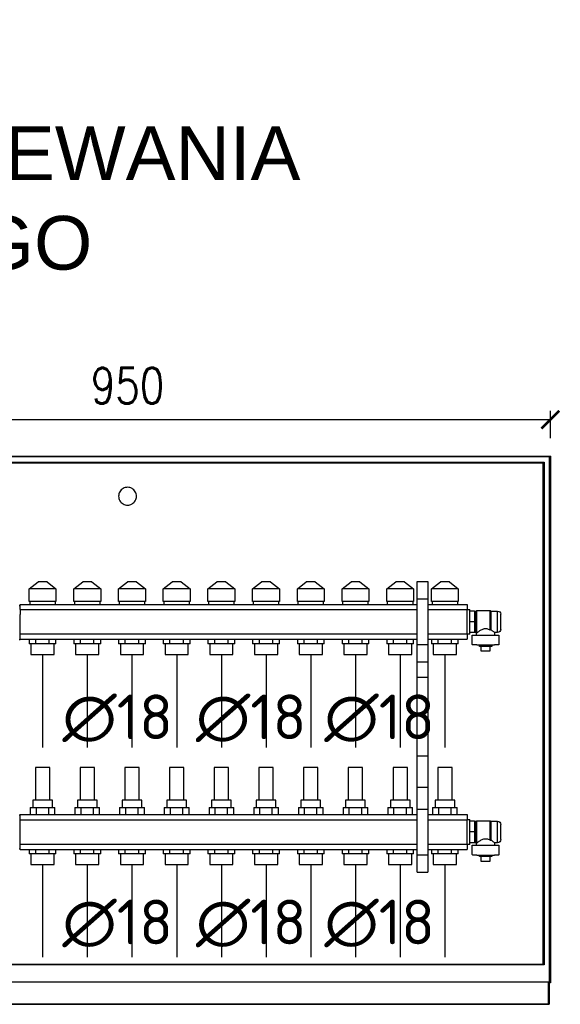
# Model space of a CAD drawing. Header units: millimetres. Extents: x -6697 to 21546, y -3389 to 18959.
# Tile 144 of 153: x 6887 to 7189, y 17878 to 18428. Entities that reach past the tile are written whole.
import ezdxf

# ---------------------------------------------------------------- set-up
doc = ezdxf.new("R2010")
doc.units = ezdxf.units.MM
doc.layers.add('2DH_PLS_P', color=5, linetype='Continuous', lineweight=25, true_color=0x0000ff)
doc.layers.add('2DH_PLS_Z', color=240, linetype='Continuous', lineweight=25, true_color=0xff003f)
doc.layers.add('JK-linie pomocnicze', color=40, linetype='Continuous', true_color=0xffbf00)
for name, color, linetype in [('JK-opis', 131, 'Continuous'), ('JK-ramka i tabelka', 1, 'Continuous'), ('opisy', 7, 'Continuous')]:
    doc.layers.add(name, color=color, linetype=linetype)
doc.styles.get("Standard").update_dxf_attribs({"font": 'arial.ttf'})
doc.styles.add('WYM--ROMANSSHX-08', font='ROMANS.SHX', dxfattribs={"width": 0.8})
doc.dimstyles.new('ROMANSSHX-K1000250811010', dxfattribs={"dimscale": 100, "dimtxt": 0.2, "dimasz": 0.1, "dimexe": 0.05, "dimexo": 0.1, "dimgap": 0.09, "dimtad": 1, "dimdec": 1, "dimrnd": 0.5, "dimdsep": 46, "dimtxsty": 'WYM--ROMANSSHX-08', "dimblk1": 'ARCHTICK', "dimblk2": 'ARCHTICK', "dimsah": 1, "dimcen": 0.1, "dimclrd": 1, "dimclre": 1, "dimclrt": 2, "dimazin": 0, "dimtfac": 1, "dimtdec": 1, "dimtix": 1, "dimtmove": 2, "dimatfit": 3, "dimfxl": 1, "dimtolj": 1, "dimarcsym": 0})

# ---------------------------------------------------------------- blocks, each defined once
blk = doc.blocks.new('_ArchTick')
at = {"color": 0, "linetype": 'ByBlock', "const_width": 0.15}
blk.add_lwpolyline([(-0.5, -0.5), (0.5, 0.5)], dxfattribs=at)
blk = doc.blocks.new('*D208')
at = {"layer": 'Defpoints', "color": 0, "transparency": 16777216}
for p in [(7183.54, 18204.39), (6710.54, 18184.04), (7183.54, 18184.04)]:
    blk.add_point(p, dxfattribs=at)
at = {"layer": 'JK-ramka i tabelka', "color": 1, "lineweight": -2, "transparency": 16777216}
for p, q in [((6710.54, 18194.04), (6710.54, 18209.39)), ((7183.54, 18194.04), (7183.54, 18209.39)), ((6710.54, 18204.39), (7183.54, 18204.39))]:
    blk.add_line(p, q, dxfattribs=at)
at = {"layer": 'JK-ramka i tabelka', "color": 1, "lineweight": -2, "transparency": 16777216, "xscale": 10, "yscale": 10, "zscale": 10, "rotation": 180}
blk.add_blockref('_ArchTick', (6710.54, 18204.39), dxfattribs=at)
at = {"layer": 'JK-ramka i tabelka', "color": 1, "lineweight": -2, "transparency": 16777216, "xscale": 10, "yscale": 10, "zscale": 10}
blk.add_blockref('_ArchTick', (7183.54, 18204.39), dxfattribs=at)
at = {"layer": 'JK-ramka i tabelka', "color": 2, "transparency": 16777216, "insert": (6947.04, 18223.39), "char_height": 20, "attachment_point": 5, "style": 'WYM--ROMANSSHX-08'}
blk.add_mtext('\\A1;950', dxfattribs=at)

msp = doc.modelspace()

# ---------------------------------------------------------------- linework, layer by layer
at = {"layer": '2DH_PLS_P'}
for p, q in [((6899.51, 17955.64), (6899.51, 17903.91)), ((6924.51, 17955.64), (6924.51, 17903.91)), ((6949.51, 17955.64), (6949.51, 17903.91)), ((6974.51, 17955.64), (6974.51, 17903.91)), ((6999.51, 17955.64), (6999.51, 17903.91)), ((7024.51, 17955.64), (7024.51, 17903.91)), ((7049.51, 17955.64), (7049.51, 17903.91)), ((7074.51, 17955.64), (7074.51, 17903.91)), ((7099.51, 17955.64), (7099.51, 17903.91)), ((7124.51, 17955.64), (7124.51, 17903.91))]:
    msp.add_line(p, q, dxfattribs=at)
at = {"layer": '2DH_PLS_Z'}
for p, q in [((6899.51, 18073.14), (6899.51, 18021.19)), ((6924.51, 18073.14), (6924.51, 18021.19)), ((6949.51, 18073.14), (6949.51, 18021.19)), ((6974.51, 18073.14), (6974.51, 18021.19)), ((6999.51, 18073.14), (6999.51, 18021.19)), ((7024.51, 18073.14), (7024.51, 18021.19)), ((7049.51, 18073.14), (7049.51, 18021.19)), ((7074.51, 18073.14), (7074.51, 18021.19)), ((7099.51, 18073.14), (7099.51, 18021.19)), ((7124.51, 18073.14), (7124.51, 18021.19))]:
    msp.add_line(p, q, dxfattribs=at)
at = {"layer": 'JK-linie pomocnicze', "extrusion": (0, 1, 2.22045e-16)}
for p, q in [((6710.54, 18184.04), (7183.54, 18184.04)), ((7183.04, 18183.54), (6711.04, 18183.54)), ((7183.54, 18184.04), (7183.04, 18183.54)), ((7183.04, 17890.04), (7183.04, 18183.54)), ((7183.54, 18184.04), (7183.54, 17889.54)), ((6714.04, 18180.54), (7180.04, 18180.54)), ((7179.54, 18180.04), (6714.54, 18180.04)), ((7179.54, 18180.04), (6714.54, 18180.04)), ((7179.54, 18180.04), (6714.54, 18180.04)), ((7180.04, 18180.54), (7179.54, 18180.04)), ((7179.54, 17900.04), (7179.54, 18180.04)), ((7179.54, 17900.04), (7179.54, 18180.04)), ((7179.54, 17900.04), (7179.54, 18180.04)), ((7180.04, 18180.54), (7180.04, 17899.54)), ((7180.04, 17899.54), (6714.04, 17899.54)), ((6714.54, 17900.04), (7179.54, 17900.04)), ((6714.54, 17900.04), (7179.54, 17900.04)), ((6714.54, 17900.04), (7179.54, 17900.04)), ((7180.04, 17899.54), (7179.54, 17900.04)), ((6711.04, 17890.04), (7183.04, 17890.04)), ((7182.54, 17889.89), (6711.54, 17889.89)), ((7182.54, 17889.89), (7182.89, 17889.54)), ((7182.54, 17877.89), (7182.54, 17889.89)), ((7183.54, 17889.54), (7183.04, 17890.04)), ((7182.89, 17889.54), (7182.89, 17877.54)), ((7183.54, 17889.54), (7182.89, 17889.54)), ((6711.18, 17877.54), (7182.89, 17877.54)), ((6711.54, 17877.89), (7182.54, 17877.89)), ((7182.89, 17877.54), (7182.54, 17877.89))]:
    msp.add_line(p, q, dxfattribs=at)
at = {"layer": 'JK-linie pomocnicze', "extrusion": (0, 1, 0)}
for p, q in [((6892.01, 18109.79), (6897.01, 18113.64)), ((6902.01, 18113.64), (6897.01, 18113.64)), ((6902.01, 18113.64), (6907.01, 18109.79)), ((6917.01, 18109.79), (6922.01, 18113.64)), ((6927.01, 18113.64), (6922.01, 18113.64)), ((6927.01, 18113.64), (6932.01, 18109.79)), ((6942.01, 18109.79), (6947.01, 18113.64)), ((6952.01, 18113.64), (6947.01, 18113.64)), ((6952.01, 18113.64), (6957.01, 18109.79)), ((6967.01, 18109.79), (6972.01, 18113.64)), ((6977.01, 18113.64), (6972.01, 18113.64)), ((6977.01, 18113.64), (6982.01, 18109.79)), ((6992.01, 18109.79), (6997.01, 18113.64)), ((7002.01, 18113.64), (6997.01, 18113.64)), ((7002.01, 18113.64), (7007.01, 18109.79)), ((7017.01, 18109.79), (7022.01, 18113.64)), ((7027.01, 18113.64), (7022.01, 18113.64)), ((7027.01, 18113.64), (7032.01, 18109.79)), ((7042.01, 18109.79), (7047.01, 18113.64)), ((7052.01, 18113.64), (7047.01, 18113.64)), ((7052.01, 18113.64), (7057.01, 18109.79)), ((7067.01, 18109.79), (7072.01, 18113.64)), ((7077.01, 18113.64), (7072.01, 18113.64)), ((7077.01, 18113.64), (7082.01, 18109.79)), ((7092.01, 18109.79), (7097.01, 18113.64)), ((7102.01, 18113.64), (7097.01, 18113.64)), ((7102.01, 18113.64), (7107.01, 18109.79)), ((7109.01, 18104.14), (7109.01, 18113.89)), ((7109.01, 18113.89), (7115.01, 18113.89)), ((7115.01, 18113.89), (7115.01, 18104.14)), ((7117.01, 18109.79), (7122.01, 18113.64)), ((7127.01, 18113.64), (7122.01, 18113.64)), ((7127.01, 18113.64), (7132.01, 18109.79)), ((6907.01, 18109.79), (6892.01, 18109.79)), ((6892.01, 18102.79), (6892.01, 18109.79)), ((6907.01, 18109.79), (6907.01, 18102.79)), ((6932.01, 18109.79), (6917.01, 18109.79)), ((6917.01, 18102.79), (6917.01, 18109.79)), ((6932.01, 18109.79), (6932.01, 18102.79)), ((6957.01, 18109.79), (6942.01, 18109.79)), ((6942.01, 18102.79), (6942.01, 18109.79)), ((6957.01, 18109.79), (6957.01, 18102.79)), ((6982.01, 18109.79), (6967.01, 18109.79)), ((6967.01, 18102.79), (6967.01, 18109.79)), ((6982.01, 18109.79), (6982.01, 18102.79)), ((7007.01, 18109.79), (6992.01, 18109.79)), ((6992.01, 18102.79), (6992.01, 18109.79)), ((7007.01, 18109.79), (7007.01, 18102.79)), ((7032.01, 18109.79), (7017.01, 18109.79)), ((7017.01, 18102.79), (7017.01, 18109.79)), ((7032.01, 18109.79), (7032.01, 18102.79)), ((7057.01, 18109.79), (7042.01, 18109.79)), ((7042.01, 18102.79), (7042.01, 18109.79)), ((7057.01, 18109.79), (7057.01, 18102.79)), ((7082.01, 18109.79), (7067.01, 18109.79)), ((7067.01, 18102.79), (7067.01, 18109.79)), ((7082.01, 18109.79), (7082.01, 18102.79)), ((7107.01, 18109.79), (7092.01, 18109.79)), ((7092.01, 18102.79), (7092.01, 18109.79)), ((7107.01, 18109.79), (7107.01, 18102.79)), ((7132.01, 18109.79), (7117.01, 18109.79)), ((7117.01, 18102.79), (7117.01, 18109.79)), ((7132.01, 18109.79), (7132.01, 18102.79)), ((6887.01, 18100.23), (6886.41, 18100.23)), ((6887.01, 18101.14), (6896.36, 18101.14)), ((6887.01, 18098.2), (6887.01, 18101.14)), ((6907.01, 18102.79), (6892.01, 18102.79)), ((6892.51, 18101.14), (6892.51, 18102.79)), ((6896.36, 18101.14), (6902.67, 18101.14)), ((6902.67, 18101.14), (6921.36, 18101.14)), ((6906.51, 18102.79), (6906.51, 18101.14)), ((6932.01, 18102.79), (6917.01, 18102.79)), ((6917.51, 18101.14), (6917.51, 18102.79)), ((6921.36, 18101.14), (6927.67, 18101.14)), ((6927.67, 18101.14), (6946.36, 18101.14)), ((6931.51, 18102.79), (6931.51, 18101.14)), ((6957.01, 18102.79), (6942.01, 18102.79)), ((6942.51, 18101.14), (6942.51, 18102.79)), ((6946.36, 18101.14), (6952.67, 18101.14)), ((6952.67, 18101.14), (6971.36, 18101.14)), ((6956.51, 18102.79), (6956.51, 18101.14)), ((6982.01, 18102.79), (6967.01, 18102.79)), ((6967.51, 18101.14), (6967.51, 18102.79)), ((6971.36, 18101.14), (6977.67, 18101.14)), ((6977.67, 18101.14), (6996.36, 18101.14)), ((6981.51, 18102.79), (6981.51, 18101.14)), ((7007.01, 18102.79), (6992.01, 18102.79)), ((6992.51, 18101.14), (6992.51, 18102.79)), ((6996.36, 18101.14), (7002.67, 18101.14)), ((7002.67, 18101.14), (7021.36, 18101.14)), ((7006.51, 18102.79), (7006.51, 18101.14)), ((7032.01, 18102.79), (7017.01, 18102.79)), ((7017.51, 18101.14), (7017.51, 18102.79)), ((7021.36, 18101.14), (7027.67, 18101.14)), ((7027.67, 18101.14), (7046.36, 18101.14)), ((7031.51, 18102.79), (7031.51, 18101.14)), ((7057.01, 18102.79), (7042.01, 18102.79)), ((7042.51, 18101.14), (7042.51, 18102.79)), ((7046.36, 18101.14), (7052.67, 18101.14)), ((7052.67, 18101.14), (7071.36, 18101.14)), ((7056.51, 18102.79), (7056.51, 18101.14)), ((7082.01, 18102.79), (7067.01, 18102.79)), ((7067.51, 18101.14), (7067.51, 18102.79)), ((7071.36, 18101.14), (7077.67, 18101.14)), ((7077.67, 18101.14), (7096.36, 18101.14)), ((7081.51, 18102.79), (7081.51, 18101.14)), ((7107.01, 18102.79), (7092.01, 18102.79)), ((7092.51, 18101.14), (7092.51, 18102.79)), ((7096.36, 18101.14), (7102.67, 18101.14)), ((7102.67, 18101.14), (7109.01, 18101.14)), ((7106.51, 18102.79), (7106.51, 18101.14)), ((7109.01, 18078.64), (7109.01, 18104.14)), ((7109.01, 18104.14), (7115.01, 18104.14)), ((7115.01, 18104.14), (7115.01, 18078.64)), ((7115.01, 18101.14), (7121.36, 18101.14)), ((7132.01, 18102.79), (7117.01, 18102.79)), ((7117.51, 18101.14), (7117.51, 18102.79)), ((7121.36, 18101.14), (7127.67, 18101.14)), ((7127.67, 18101.14), (7137.01, 18101.14)), ((7131.51, 18102.79), (7131.51, 18101.14)), ((7137.01, 18101.14), (7137.01, 18098.2)), ((6887.01, 18098.2), (7109.01, 18098.2)), ((6887.01, 18098.2), (6887.01, 18095.49)), ((6887.01, 18091.73), (6887.01, 18095.49)), ((7115.01, 18098.2), (7137.01, 18098.2)), ((7137.01, 18098.34), (7138.51, 18098.34)), ((7137.01, 18084.57), (7137.01, 18098.2)), ((7138.51, 18084.44), (7138.51, 18098.34)), ((7141.01, 18097.39), (7138.51, 18097.39)), ((7141.01, 18097.39), (7141.01, 18091.39)), ((7141.01, 18097.39), (7142.01, 18097.39)), ((7142.01, 18097.39), (7142.41, 18097.64)), ((7142.01, 18085.39), (7142.01, 18097.39)), ((7142.41, 18085.25), (7142.41, 18097.64)), ((7142.41, 18097.64), (7149.91, 18097.64)), ((7149.91, 18086.79), (7149.91, 18097.64)), ((7149.91, 18097.64), (7150.31, 18097.39)), ((7150.31, 18086.88), (7150.31, 18097.39)), ((7150.31, 18097.39), (7154.01, 18097.39)), ((7154.01, 18085.39), (7154.01, 18097.39)), ((7154.01, 18085.39), (7154.01, 18097.39)), ((7155.76, 18087.14), (7155.76, 18095.64)), ((6887.01, 18083.51), (6887.01, 18091.73)), ((7141.01, 18091.39), (7138.51, 18091.39)), ((7141.01, 18091.39), (7141.01, 18085.39)), ((6887.01, 18084.57), (7109.01, 18084.57)), ((6887.01, 18081.64), (6887.01, 18083.51)), ((7115.01, 18084.57), (7137.01, 18084.57)), ((7137.01, 18084.57), (7137.01, 18081.64)), ((7138.51, 18084.44), (7137.01, 18084.44)), ((7141.01, 18085.39), (7138.51, 18085.39)), ((7139.76, 18083.99), (7154.76, 18083.99)), ((7139.76, 18078.94), (7139.76, 18083.99)), ((7142.01, 18085.39), (7141.01, 18085.39)), ((7142.26, 18085.23), (7142.01, 18085.39)), ((7142.26, 18083.99), (7142.26, 18085.23)), ((7152.26, 18085.39), (7152.26, 18083.99)), ((7154.01, 18085.39), (7152.26, 18085.39)), ((7154.76, 18083.99), (7154.76, 18078.94)), ((6887.01, 18081.23), (6886.41, 18081.23)), ((6887.01, 18081.23), (6887.01, 18081.64)), ((6887.01, 18081.64), (6895.62, 18081.64)), ((6892.01, 18081.64), (6892.01, 18079.14)), ((6895.76, 18079.14), (6892.01, 18079.14)), ((6893.01, 18079.14), (6893.01, 18073.14)), ((6895.62, 18081.64), (6895.76, 18081.64)), ((6895.76, 18081.64), (6903.27, 18081.64)), ((6895.76, 18079.14), (6895.76, 18081.64)), ((6903.27, 18079.14), (6895.76, 18079.14)), ((6903.27, 18081.64), (6903.41, 18081.64)), ((6903.27, 18079.14), (6903.27, 18081.64)), ((6907.02, 18079.14), (6903.27, 18079.14)), ((6903.41, 18081.64), (6920.62, 18081.64)), ((6906.01, 18073.14), (6906.01, 18079.14)), ((6907.02, 18079.14), (6907.02, 18081.64)), ((6917.01, 18081.64), (6917.01, 18079.14)), ((6920.76, 18079.14), (6917.01, 18079.14)), ((6918.01, 18079.14), (6918.01, 18073.14)), ((6920.62, 18081.64), (6920.76, 18081.64)), ((6920.76, 18081.64), (6928.27, 18081.64)), ((6920.76, 18079.14), (6920.76, 18081.64)), ((6928.27, 18079.14), (6920.76, 18079.14)), ((6928.27, 18081.64), (6928.41, 18081.64)), ((6928.27, 18079.14), (6928.27, 18081.64)), ((6932.02, 18079.14), (6928.27, 18079.14)), ((6928.41, 18081.64), (6945.62, 18081.64)), ((6931.01, 18073.14), (6931.01, 18079.14)), ((6932.02, 18079.14), (6932.02, 18081.64)), ((6942.01, 18081.64), (6942.01, 18079.14)), ((6945.76, 18079.14), (6942.01, 18079.14)), ((6943.01, 18079.14), (6943.01, 18073.14)), ((6945.62, 18081.64), (6945.76, 18081.64)), ((6945.76, 18081.64), (6953.27, 18081.64)), ((6945.76, 18079.14), (6945.76, 18081.64)), ((6953.27, 18079.14), (6945.76, 18079.14)), ((6953.27, 18081.64), (6953.41, 18081.64)), ((6953.27, 18079.14), (6953.27, 18081.64)), ((6957.02, 18079.14), (6953.27, 18079.14)), ((6953.41, 18081.64), (6970.62, 18081.64)), ((6956.01, 18073.14), (6956.01, 18079.14)), ((6957.02, 18079.14), (6957.02, 18081.64)), ((6967.01, 18081.64), (6967.01, 18079.14)), ((6970.76, 18079.14), (6967.01, 18079.14)), ((6968.01, 18079.14), (6968.01, 18073.14)), ((6970.62, 18081.64), (6970.76, 18081.64)), ((6970.76, 18081.64), (6978.27, 18081.64)), ((6970.76, 18079.14), (6970.76, 18081.64)), ((6978.27, 18079.14), (6970.76, 18079.14)), ((6978.27, 18081.64), (6978.41, 18081.64)), ((6978.27, 18079.14), (6978.27, 18081.64)), ((6982.02, 18079.14), (6978.27, 18079.14)), ((6978.41, 18081.64), (6995.62, 18081.64)), ((6981.01, 18073.14), (6981.01, 18079.14)), ((6982.02, 18079.14), (6982.02, 18081.64)), ((6992.01, 18081.64), (6992.01, 18079.14)), ((6995.76, 18079.14), (6992.01, 18079.14)), ((6993.01, 18079.14), (6993.01, 18073.14)), ((6995.62, 18081.64), (6995.76, 18081.64)), ((6995.76, 18081.64), (7003.27, 18081.64)), ((6995.76, 18079.14), (6995.76, 18081.64)), ((7003.27, 18079.14), (6995.76, 18079.14)), ((7003.27, 18081.64), (7003.41, 18081.64)), ((7003.27, 18079.14), (7003.27, 18081.64)), ((7007.02, 18079.14), (7003.27, 18079.14)), ((7003.41, 18081.64), (7020.62, 18081.64)), ((7006.01, 18073.14), (7006.01, 18079.14)), ((7007.02, 18079.14), (7007.02, 18081.64)), ((7017.01, 18081.64), (7017.01, 18079.14)), ((7020.76, 18079.14), (7017.01, 18079.14)), ((7018.01, 18079.14), (7018.01, 18073.14)), ((7020.62, 18081.64), (7020.76, 18081.64)), ((7020.76, 18081.64), (7028.27, 18081.64)), ((7020.76, 18079.14), (7020.76, 18081.64)), ((7028.27, 18079.14), (7020.76, 18079.14)), ((7028.27, 18081.64), (7028.41, 18081.64)), ((7028.27, 18079.14), (7028.27, 18081.64)), ((7032.02, 18079.14), (7028.27, 18079.14)), ((7028.41, 18081.64), (7045.62, 18081.64)), ((7031.01, 18073.14), (7031.01, 18079.14)), ((7032.02, 18079.14), (7032.02, 18081.64)), ((7042.01, 18081.64), (7042.01, 18079.14)), ((7045.76, 18079.14), (7042.01, 18079.14)), ((7043.01, 18079.14), (7043.01, 18073.14)), ((7045.62, 18081.64), (7045.76, 18081.64)), ((7045.76, 18081.64), (7053.27, 18081.64)), ((7045.76, 18079.14), (7045.76, 18081.64)), ((7053.27, 18079.14), (7045.76, 18079.14)), ((7053.27, 18081.64), (7053.41, 18081.64)), ((7053.27, 18079.14), (7053.27, 18081.64)), ((7057.02, 18079.14), (7053.27, 18079.14)), ((7053.41, 18081.64), (7070.62, 18081.64)), ((7056.01, 18073.14), (7056.01, 18079.14)), ((7057.02, 18079.14), (7057.02, 18081.64)), ((7067.01, 18081.64), (7067.01, 18079.14)), ((7070.76, 18079.14), (7067.01, 18079.14)), ((7068.01, 18079.14), (7068.01, 18073.14)), ((7070.62, 18081.64), (7070.76, 18081.64)), ((7070.76, 18081.64), (7078.27, 18081.64)), ((7070.76, 18079.14), (7070.76, 18081.64)), ((7078.27, 18079.14), (7070.76, 18079.14)), ((7078.27, 18081.64), (7078.41, 18081.64)), ((7078.27, 18079.14), (7078.27, 18081.64)), ((7082.02, 18079.14), (7078.27, 18079.14)), ((7078.41, 18081.64), (7095.62, 18081.64)), ((7081.01, 18073.14), (7081.01, 18079.14)), ((7082.02, 18079.14), (7082.02, 18081.64)), ((7092.01, 18081.64), (7092.01, 18079.14)), ((7095.76, 18079.14), (7092.01, 18079.14)), ((7093.01, 18079.14), (7093.01, 18073.14)), ((7095.62, 18081.64), (7095.76, 18081.64)), ((7095.76, 18081.64), (7103.27, 18081.64)), ((7095.76, 18079.14), (7095.76, 18081.64)), ((7103.27, 18079.14), (7095.76, 18079.14)), ((7103.27, 18081.64), (7103.41, 18081.64)), ((7103.27, 18079.14), (7103.27, 18081.64)), ((7107.02, 18079.14), (7103.27, 18079.14)), ((7103.41, 18081.64), (7109.01, 18081.64)), ((7106.01, 18073.14), (7106.01, 18079.14)), ((7107.02, 18079.14), (7107.02, 18081.64)), ((7109.01, 18078.64), (7115.01, 18078.64)), ((7109.01, 18068.98), (7109.01, 18078.64)), ((7115.01, 18081.64), (7120.62, 18081.64)), ((7115.01, 18078.64), (7115.01, 18068.98)), ((7117.01, 18081.64), (7117.01, 18079.14)), ((7120.76, 18079.14), (7117.01, 18079.14)), ((7118.01, 18079.14), (7118.01, 18073.14)), ((7120.62, 18081.64), (7120.76, 18081.64)), ((7120.76, 18081.64), (7128.27, 18081.64)), ((7120.76, 18079.14), (7120.76, 18081.64)), ((7128.27, 18079.14), (7120.76, 18079.14)), ((7128.27, 18081.64), (7128.41, 18081.64)), ((7128.27, 18079.14), (7128.27, 18081.64)), ((7132.02, 18079.14), (7128.27, 18079.14)), ((7128.41, 18081.64), (7137.01, 18081.64)), ((7131.01, 18073.14), (7131.01, 18079.14)), ((7132.02, 18079.14), (7132.02, 18081.64)), ((7142.31, 18078.44), (7152.21, 18078.44)), ((7143.84, 18077.64), (7143.84, 18078.44)), ((7150.69, 18077.64), (7143.84, 18077.64)), ((7144.84, 18074.89), (7144.84, 18077.64)), ((7149.69, 18077.64), (7149.69, 18074.89)), ((7150.69, 18078.44), (7150.69, 18077.64)), ((6893.01, 18073.14), (6906.01, 18073.14)), ((6918.01, 18073.14), (6931.01, 18073.14)), ((6943.01, 18073.14), (6956.01, 18073.14)), ((6968.01, 18073.14), (6981.01, 18073.14)), ((6993.01, 18073.14), (7006.01, 18073.14)), ((7018.01, 18073.14), (7031.01, 18073.14)), ((7043.01, 18073.14), (7056.01, 18073.14)), ((7068.01, 18073.14), (7081.01, 18073.14)), ((7093.01, 18073.14), (7106.01, 18073.14)), ((7118.01, 18073.14), (7131.01, 18073.14)), ((7149.69, 18074.89), (7144.84, 18074.89)), ((7109.01, 18060.48), (7109.01, 18068.98)), ((7109.01, 18068.98), (7115.01, 18068.98)), ((7115.01, 18068.98), (7115.01, 18060.48)), ((7109.01, 18016.51), (7109.01, 18060.48)), ((7109.01, 18060.48), (7115.01, 18060.48)), ((7115.01, 18060.48), (7115.01, 18016.51)), ((7109.01, 17999.01), (7109.01, 18016.51)), ((7109.01, 18016.51), (7115.01, 18016.51)), ((7115.01, 18016.51), (7115.01, 17999.01)), ((6895.51, 18009.89), (6895.51, 17991.64)), ((6903.51, 18009.89), (6895.51, 18009.89)), ((6903.51, 17991.64), (6903.51, 18009.89)), ((6920.51, 18009.89), (6920.51, 17991.64)), ((6928.51, 18009.89), (6920.51, 18009.89)), ((6928.51, 17991.64), (6928.51, 18009.89)), ((6945.51, 18009.89), (6945.51, 17991.64)), ((6953.51, 18009.89), (6945.51, 18009.89)), ((6953.51, 17991.64), (6953.51, 18009.89)), ((6970.51, 18009.89), (6970.51, 17991.64)), ((6978.51, 18009.89), (6970.51, 18009.89)), ((6978.51, 17991.64), (6978.51, 18009.89)), ((6995.51, 18009.89), (6995.51, 17991.64)), ((7003.51, 18009.89), (6995.51, 18009.89)), ((7003.51, 17991.64), (7003.51, 18009.89)), ((7020.51, 18009.89), (7020.51, 17991.64)), ((7028.51, 18009.89), (7020.51, 18009.89)), ((7028.51, 17991.64), (7028.51, 18009.89)), ((7045.51, 18009.89), (7045.51, 17991.64)), ((7053.51, 18009.89), (7045.51, 18009.89)), ((7053.51, 17991.64), (7053.51, 18009.89)), ((7070.51, 18009.89), (7070.51, 17991.64)), ((7078.51, 18009.89), (7070.51, 18009.89)), ((7078.51, 17991.64), (7078.51, 18009.89)), ((7095.51, 18009.89), (7095.51, 17991.64)), ((7103.51, 18009.89), (7095.51, 18009.89)), ((7103.51, 17991.64), (7103.51, 18009.89)), ((7120.51, 18009.89), (7120.51, 17991.64)), ((7128.51, 18009.89), (7120.51, 18009.89)), ((7128.51, 17991.64), (7128.51, 18009.89)), ((7109.01, 17986.64), (7109.01, 17999.01)), ((7109.01, 17999.01), (7115.01, 17999.01)), ((7115.01, 17999.01), (7115.01, 17986.64)), ((6894.01, 17991.64), (6894.01, 17987.64)), ((6905.01, 17991.64), (6894.01, 17991.64)), ((6905.01, 17987.64), (6905.01, 17991.64)), ((6919.01, 17991.64), (6919.01, 17987.64)), ((6930.01, 17991.64), (6919.01, 17991.64)), ((6930.01, 17987.64), (6930.01, 17991.64)), ((6944.01, 17991.64), (6944.01, 17987.64)), ((6955.01, 17991.64), (6944.01, 17991.64)), ((6955.01, 17987.64), (6955.01, 17991.64)), ((6969.01, 17991.64), (6969.01, 17987.64)), ((6980.01, 17991.64), (6969.01, 17991.64)), ((6980.01, 17987.64), (6980.01, 17991.64)), ((6994.01, 17991.64), (6994.01, 17987.64)), ((7005.01, 17991.64), (6994.01, 17991.64)), ((7005.01, 17987.64), (7005.01, 17991.64)), ((7019.01, 17991.64), (7019.01, 17987.64)), ((7030.01, 17991.64), (7019.01, 17991.64)), ((7030.01, 17987.64), (7030.01, 17991.64)), ((7044.01, 17991.64), (7044.01, 17987.64)), ((7055.01, 17991.64), (7044.01, 17991.64)), ((7055.01, 17987.64), (7055.01, 17991.64)), ((7069.01, 17991.64), (7069.01, 17987.64)), ((7080.01, 17991.64), (7069.01, 17991.64)), ((7080.01, 17987.64), (7080.01, 17991.64)), ((7094.01, 17991.64), (7094.01, 17987.64)), ((7105.01, 17991.64), (7094.01, 17991.64)), ((7105.01, 17987.64), (7105.01, 17991.64)), ((7119.01, 17991.64), (7119.01, 17987.64)), ((7130.01, 17991.64), (7119.01, 17991.64)), ((7130.01, 17987.64), (7130.01, 17991.64)), ((6886.41, 17983.39), (6887.01, 17983.39)), ((6887.01, 17983.64), (7109.01, 17983.64)), ((6887.01, 17981.04), (6887.01, 17983.64)), ((6892.59, 17987.64), (6892.59, 17983.64)), ((6892.59, 17987.64), (6896.05, 17987.64)), ((6896.05, 17987.64), (6902.98, 17987.64)), ((6896.05, 17983.64), (6896.05, 17987.64)), ((6902.98, 17987.64), (6906.44, 17987.64)), ((6902.98, 17983.64), (6902.98, 17987.64)), ((6906.44, 17983.64), (6906.44, 17987.64)), ((6917.59, 17987.64), (6917.59, 17983.64)), ((6917.59, 17987.64), (6921.05, 17987.64)), ((6921.05, 17987.64), (6927.98, 17987.64)), ((6921.05, 17983.64), (6921.05, 17987.64)), ((6927.98, 17987.64), (6931.44, 17987.64)), ((6927.98, 17983.64), (6927.98, 17987.64)), ((6931.44, 17983.64), (6931.44, 17987.64)), ((6942.59, 17987.64), (6942.59, 17983.64)), ((6942.59, 17987.64), (6946.05, 17987.64)), ((6946.05, 17987.64), (6952.98, 17987.64)), ((6946.05, 17983.64), (6946.05, 17987.64)), ((6952.98, 17987.64), (6956.44, 17987.64)), ((6952.98, 17983.64), (6952.98, 17987.64)), ((6956.44, 17983.64), (6956.44, 17987.64)), ((6967.59, 17987.64), (6967.59, 17983.64)), ((6967.59, 17987.64), (6971.05, 17987.64)), ((6971.05, 17987.64), (6977.98, 17987.64)), ((6971.05, 17983.64), (6971.05, 17987.64)), ((6977.98, 17987.64), (6981.44, 17987.64)), ((6977.98, 17983.64), (6977.98, 17987.64)), ((6981.44, 17983.64), (6981.44, 17987.64)), ((6992.59, 17987.64), (6992.59, 17983.64)), ((6992.59, 17987.64), (6996.05, 17987.64)), ((6996.05, 17987.64), (7002.98, 17987.64)), ((6996.05, 17983.64), (6996.05, 17987.64)), ((7002.98, 17987.64), (7006.44, 17987.64)), ((7002.98, 17983.64), (7002.98, 17987.64)), ((7006.44, 17983.64), (7006.44, 17987.64)), ((7017.59, 17987.64), (7017.59, 17983.64)), ((7017.59, 17987.64), (7021.05, 17987.64)), ((7021.05, 17987.64), (7027.98, 17987.64)), ((7021.05, 17983.64), (7021.05, 17987.64)), ((7027.98, 17987.64), (7031.44, 17987.64)), ((7027.98, 17983.64), (7027.98, 17987.64)), ((7031.44, 17983.64), (7031.44, 17987.64)), ((7042.59, 17987.64), (7042.59, 17983.64)), ((7042.59, 17987.64), (7046.05, 17987.64)), ((7046.05, 17987.64), (7052.98, 17987.64)), ((7046.05, 17983.64), (7046.05, 17987.64)), ((7052.98, 17987.64), (7056.44, 17987.64)), ((7052.98, 17983.64), (7052.98, 17987.64)), ((7056.44, 17983.64), (7056.44, 17987.64)), ((7067.59, 17987.64), (7067.59, 17983.64)), ((7067.59, 17987.64), (7071.05, 17987.64)), ((7071.05, 17987.64), (7077.98, 17987.64)), ((7071.05, 17983.64), (7071.05, 17987.64)), ((7077.98, 17987.64), (7081.44, 17987.64)), ((7077.98, 17983.64), (7077.98, 17987.64)), ((7081.44, 17983.64), (7081.44, 17987.64)), ((7092.59, 17987.64), (7092.59, 17983.64)), ((7092.59, 17987.64), (7096.05, 17987.64)), ((7096.05, 17987.64), (7102.98, 17987.64)), ((7096.05, 17983.64), (7096.05, 17987.64)), ((7102.98, 17987.64), (7106.44, 17987.64)), ((7102.98, 17983.64), (7102.98, 17987.64)), ((7106.44, 17983.64), (7106.44, 17987.64)), ((7109.01, 17961.14), (7109.01, 17986.64)), ((7109.01, 17986.64), (7115.01, 17986.64)), ((7115.01, 17986.64), (7115.01, 17961.14)), ((7115.01, 17983.64), (7137.01, 17983.64)), ((7117.59, 17987.64), (7117.59, 17983.64)), ((7117.59, 17987.64), (7121.05, 17987.64)), ((7121.05, 17987.64), (7127.98, 17987.64)), ((7121.05, 17983.64), (7121.05, 17987.64)), ((7127.98, 17987.64), (7131.44, 17987.64)), ((7127.98, 17983.64), (7127.98, 17987.64)), ((7131.44, 17983.64), (7131.44, 17987.64)), ((7137.01, 17983.64), (7137.01, 17980.7)), ((6887.01, 17974.89), (6887.01, 17981.04)), ((6887.01, 17980.7), (7109.01, 17980.7)), ((7115.01, 17980.7), (7137.01, 17980.7)), ((7137.01, 17980.84), (7138.51, 17980.84)), ((7137.01, 17967.07), (7137.01, 17980.7)), ((7138.51, 17966.94), (7138.51, 17980.84)), ((7141.01, 17979.89), (7138.51, 17979.89)), ((7141.01, 17979.89), (7141.01, 17973.89)), ((7141.01, 17979.89), (7142.01, 17979.89)), ((7142.01, 17979.89), (7142.41, 17980.14)), ((7142.01, 17967.89), (7142.01, 17979.89)), ((7142.41, 17967.75), (7142.41, 17980.14)), ((7142.41, 17980.14), (7149.91, 17980.14)), ((7149.91, 17969.29), (7149.91, 17980.14)), ((7149.91, 17980.14), (7150.31, 17979.89)), ((7150.31, 17969.38), (7150.31, 17979.89)), ((7150.31, 17979.89), (7154.01, 17979.89)), ((7154.01, 17967.89), (7154.01, 17979.89)), ((7154.01, 17967.89), (7154.01, 17979.89)), ((7155.76, 17969.64), (7155.76, 17978.14)), ((6887.01, 17966.73), (6887.01, 17974.89)), ((7141.01, 17973.89), (7138.51, 17973.89)), ((7141.01, 17973.89), (7141.01, 17967.89)), ((6887.01, 17967.07), (7109.01, 17967.07)), ((7115.01, 17967.07), (7137.01, 17967.07)), ((7137.01, 17967.07), (7137.01, 17964.14)), ((7138.51, 17966.94), (7137.01, 17966.94)), ((7141.01, 17967.89), (7138.51, 17967.89)), ((7142.01, 17967.89), (7141.01, 17967.89)), ((7142.26, 17967.73), (7142.01, 17967.89)), ((7142.26, 17966.49), (7142.26, 17967.73)), ((7152.26, 17967.89), (7152.26, 17966.49)), ((7154.01, 17967.89), (7152.26, 17967.89)), ((6886.41, 17964.39), (6887.01, 17964.39)), ((6887.01, 17964.14), (6887.01, 17966.73)), ((6887.01, 17964.14), (6895.62, 17964.14)), ((6892.01, 17964.14), (6892.01, 17961.64)), ((6895.76, 17961.64), (6892.01, 17961.64)), ((6893.01, 17961.64), (6893.01, 17955.64)), ((6895.62, 17964.14), (6895.76, 17964.14)), ((6895.76, 17964.14), (6903.27, 17964.14)), ((6895.76, 17961.64), (6895.76, 17964.14)), ((6903.27, 17961.64), (6895.76, 17961.64)), ((6903.27, 17964.14), (6903.41, 17964.14)), ((6903.27, 17961.64), (6903.27, 17964.14)), ((6907.02, 17961.64), (6903.27, 17961.64)), ((6903.41, 17964.14), (6920.62, 17964.14)), ((6906.01, 17955.64), (6906.01, 17961.64)), ((6907.02, 17961.64), (6907.02, 17964.14)), ((6917.01, 17964.14), (6917.01, 17961.64)), ((6920.76, 17961.64), (6917.01, 17961.64)), ((6918.01, 17961.64), (6918.01, 17955.64)), ((6920.62, 17964.14), (6920.76, 17964.14)), ((6920.76, 17964.14), (6928.27, 17964.14)), ((6920.76, 17961.64), (6920.76, 17964.14)), ((6928.27, 17961.64), (6920.76, 17961.64)), ((6928.27, 17964.14), (6928.41, 17964.14)), ((6928.27, 17961.64), (6928.27, 17964.14)), ((6932.02, 17961.64), (6928.27, 17961.64)), ((6928.41, 17964.14), (6945.62, 17964.14)), ((6931.01, 17955.64), (6931.01, 17961.64)), ((6932.02, 17961.64), (6932.02, 17964.14)), ((6942.01, 17964.14), (6942.01, 17961.64)), ((6945.76, 17961.64), (6942.01, 17961.64)), ((6943.01, 17961.64), (6943.01, 17955.64)), ((6945.62, 17964.14), (6945.76, 17964.14)), ((6945.76, 17964.14), (6953.27, 17964.14)), ((6945.76, 17961.64), (6945.76, 17964.14)), ((6953.27, 17961.64), (6945.76, 17961.64)), ((6953.27, 17964.14), (6953.41, 17964.14)), ((6953.27, 17961.64), (6953.27, 17964.14)), ((6957.02, 17961.64), (6953.27, 17961.64)), ((6953.41, 17964.14), (6970.62, 17964.14)), ((6956.01, 17955.64), (6956.01, 17961.64)), ((6957.02, 17961.64), (6957.02, 17964.14)), ((6967.01, 17964.14), (6967.01, 17961.64)), ((6970.76, 17961.64), (6967.01, 17961.64)), ((6968.01, 17961.64), (6968.01, 17955.64)), ((6970.62, 17964.14), (6970.76, 17964.14)), ((6970.76, 17964.14), (6978.27, 17964.14)), ((6970.76, 17961.64), (6970.76, 17964.14)), ((6978.27, 17961.64), (6970.76, 17961.64)), ((6978.27, 17964.14), (6978.41, 17964.14)), ((6978.27, 17961.64), (6978.27, 17964.14)), ((6982.02, 17961.64), (6978.27, 17961.64)), ((6978.41, 17964.14), (6995.62, 17964.14)), ((6981.01, 17955.64), (6981.01, 17961.64)), ((6982.02, 17961.64), (6982.02, 17964.14)), ((6992.01, 17964.14), (6992.01, 17961.64)), ((6995.76, 17961.64), (6992.01, 17961.64)), ((6993.01, 17961.64), (6993.01, 17955.64)), ((6995.62, 17964.14), (6995.76, 17964.14)), ((6995.76, 17964.14), (7003.27, 17964.14)), ((6995.76, 17961.64), (6995.76, 17964.14)), ((7003.27, 17961.64), (6995.76, 17961.64)), ((7003.27, 17964.14), (7003.41, 17964.14)), ((7003.27, 17961.64), (7003.27, 17964.14)), ((7007.02, 17961.64), (7003.27, 17961.64)), ((7003.41, 17964.14), (7020.62, 17964.14)), ((7006.01, 17955.64), (7006.01, 17961.64)), ((7007.02, 17961.64), (7007.02, 17964.14)), ((7017.01, 17964.14), (7017.01, 17961.64)), ((7020.76, 17961.64), (7017.01, 17961.64)), ((7018.01, 17961.64), (7018.01, 17955.64)), ((7020.62, 17964.14), (7020.76, 17964.14)), ((7020.76, 17964.14), (7028.27, 17964.14)), ((7020.76, 17961.64), (7020.76, 17964.14)), ((7028.27, 17961.64), (7020.76, 17961.64)), ((7028.27, 17964.14), (7028.41, 17964.14)), ((7028.27, 17961.64), (7028.27, 17964.14)), ((7032.02, 17961.64), (7028.27, 17961.64)), ((7028.41, 17964.14), (7045.62, 17964.14)), ((7031.01, 17955.64), (7031.01, 17961.64)), ((7032.02, 17961.64), (7032.02, 17964.14)), ((7042.01, 17964.14), (7042.01, 17961.64)), ((7045.76, 17961.64), (7042.01, 17961.64)), ((7043.01, 17961.64), (7043.01, 17955.64)), ((7045.62, 17964.14), (7045.76, 17964.14)), ((7045.76, 17964.14), (7053.27, 17964.14)), ((7045.76, 17961.64), (7045.76, 17964.14)), ((7053.27, 17961.64), (7045.76, 17961.64)), ((7053.27, 17964.14), (7053.41, 17964.14)), ((7053.27, 17961.64), (7053.27, 17964.14)), ((7057.02, 17961.64), (7053.27, 17961.64)), ((7053.41, 17964.14), (7070.62, 17964.14)), ((7056.01, 17955.64), (7056.01, 17961.64)), ((7057.02, 17961.64), (7057.02, 17964.14)), ((7067.01, 17964.14), (7067.01, 17961.64)), ((7070.76, 17961.64), (7067.01, 17961.64)), ((7068.01, 17961.64), (7068.01, 17955.64)), ((7070.62, 17964.14), (7070.76, 17964.14)), ((7070.76, 17964.14), (7078.27, 17964.14)), ((7070.76, 17961.64), (7070.76, 17964.14)), ((7078.27, 17961.64), (7070.76, 17961.64)), ((7078.27, 17964.14), (7078.41, 17964.14)), ((7078.27, 17961.64), (7078.27, 17964.14)), ((7082.02, 17961.64), (7078.27, 17961.64)), ((7078.41, 17964.14), (7095.62, 17964.14)), ((7081.01, 17955.64), (7081.01, 17961.64)), ((7082.02, 17961.64), (7082.02, 17964.14)), ((7092.01, 17964.14), (7092.01, 17961.64)), ((7095.76, 17961.64), (7092.01, 17961.64)), ((7093.01, 17961.64), (7093.01, 17955.64)), ((7095.62, 17964.14), (7095.76, 17964.14)), ((7095.76, 17964.14), (7103.27, 17964.14)), ((7095.76, 17961.64), (7095.76, 17964.14)), ((7103.27, 17961.64), (7095.76, 17961.64)), ((7103.27, 17964.14), (7103.41, 17964.14)), ((7103.27, 17961.64), (7103.27, 17964.14)), ((7107.02, 17961.64), (7103.27, 17961.64)), ((7103.41, 17964.14), (7109.01, 17964.14)), ((7106.01, 17955.64), (7106.01, 17961.64)), ((7107.02, 17961.64), (7107.02, 17964.14)), ((7115.01, 17964.14), (7120.62, 17964.14)), ((7117.01, 17964.14), (7117.01, 17961.64)), ((7120.76, 17961.64), (7117.01, 17961.64)), ((7118.01, 17961.64), (7118.01, 17955.64)), ((7120.62, 17964.14), (7120.76, 17964.14)), ((7120.76, 17964.14), (7128.27, 17964.14)), ((7120.76, 17961.64), (7120.76, 17964.14)), ((7128.27, 17961.64), (7120.76, 17961.64)), ((7128.27, 17964.14), (7128.41, 17964.14)), ((7128.27, 17961.64), (7128.27, 17964.14)), ((7132.02, 17961.64), (7128.27, 17961.64)), ((7128.41, 17964.14), (7137.01, 17964.14)), ((7131.01, 17955.64), (7131.01, 17961.64)), ((7132.02, 17961.64), (7132.02, 17964.14)), ((7139.76, 17966.49), (7154.76, 17966.49)), ((7139.76, 17961.44), (7139.76, 17966.49)), ((7154.76, 17966.49), (7154.76, 17961.44)), ((7109.01, 17951.39), (7109.01, 17961.14)), ((7109.01, 17961.14), (7115.01, 17961.14)), ((7115.01, 17961.14), (7115.01, 17951.39)), ((7142.31, 17960.94), (7152.21, 17960.94)), ((7143.84, 17960.14), (7143.84, 17960.94)), ((7150.69, 17960.14), (7143.84, 17960.14)), ((7144.84, 17957.39), (7144.84, 17960.14)), ((7149.69, 17957.39), (7144.84, 17957.39)), ((7149.69, 17960.14), (7149.69, 17957.39)), ((7150.69, 17960.94), (7150.69, 17960.14)), ((6893.01, 17955.64), (6906.01, 17955.64)), ((6918.01, 17955.64), (6931.01, 17955.64)), ((6943.01, 17955.64), (6956.01, 17955.64)), ((6968.01, 17955.64), (6981.01, 17955.64)), ((6993.01, 17955.64), (7006.01, 17955.64)), ((7018.01, 17955.64), (7031.01, 17955.64)), ((7043.01, 17955.64), (7056.01, 17955.64)), ((7068.01, 17955.64), (7081.01, 17955.64)), ((7093.01, 17955.64), (7106.01, 17955.64)), ((7109.01, 17951.39), (7115.01, 17951.39)), ((7118.01, 17955.64), (7131.01, 17955.64))]:
    msp.add_line(p, q, dxfattribs=at)
at = {"layer": 'JK-linie pomocnicze'}
for points in [[(6952.04, 18161.58), (6952.04, 18162.02), (6951.92, 18162.89), (6951.42, 18164.11), (6950.61, 18165.16), (6949.56, 18165.96), (6948.34, 18166.46), (6947.04, 18166.64), (6945.73, 18166.46), (6944.51, 18165.96), (6943.46, 18165.16), (6942.66, 18164.11), (6942.15, 18162.89), (6942.03, 18162.02), (6942.04, 18161.58)], [(6942.04, 18161.58), (6942.03, 18161.14), (6942.15, 18160.27), (6942.66, 18159.05), (6943.46, 18158), (6944.51, 18157.2), (6945.73, 18156.69), (6947.04, 18156.52), (6948.34, 18156.69), (6949.56, 18157.2), (6950.61, 18158), (6951.42, 18159.05), (6951.92, 18160.27), (6952.04, 18161.14), (6952.04, 18161.58)], [(7154.01, 18097.39), (7154.55, 18097.34), (7155.37, 18096.99), (7155.71, 18096.17), (7155.76, 18095.64)], [(7149.91, 18086.79), (7150.04, 18086.83), (7150.18, 18086.86), (7150.31, 18086.88)], [(7155.76, 18087.14), (7155.71, 18086.6), (7155.37, 18085.78), (7154.55, 18085.44), (7154.01, 18085.39)], [(7140.26, 18078.44), (7140.11, 18078.45), (7139.88, 18078.55), (7139.78, 18078.78), (7139.76, 18078.94)], [(7142.31, 18078.44), (7140.99, 18078.44), (7140.14, 18078.44), (7140.26, 18078.44)], [(7154.26, 18078.44), (7154.39, 18078.44), (7153.54, 18078.44), (7152.21, 18078.44)], [(7154.76, 18078.94), (7154.75, 18078.78), (7154.65, 18078.55), (7154.42, 18078.45), (7154.26, 18078.44)], [(7154.01, 17979.89), (7154.55, 17979.84), (7155.37, 17979.49), (7155.71, 17978.67), (7155.76, 17978.14)], [(7149.91, 17969.29), (7150.04, 17969.33), (7150.18, 17969.36), (7150.31, 17969.38)], [(7155.76, 17969.64), (7155.71, 17969.1), (7155.37, 17968.28), (7154.55, 17967.94), (7154.01, 17967.89)], [(7140.26, 17960.94), (7140.11, 17960.95), (7139.88, 17961.05), (7139.78, 17961.28), (7139.76, 17961.44)], [(7154.76, 17961.44), (7154.75, 17961.28), (7154.65, 17961.05), (7154.42, 17960.95), (7154.26, 17960.94)], [(7142.31, 17960.94), (7140.99, 17960.94), (7140.14, 17960.94), (7140.26, 17960.94)], [(7154.26, 17960.94), (7154.39, 17960.94), (7153.54, 17960.94), (7152.21, 17960.94)]]:
    msp.add_open_spline(points, degree=3, dxfattribs=at)
for points, knots in [([(7142.26, 18085.23), (7142.26, 18085.23), (7142.28, 18085.23), (7142.34, 18085.24), (7142.37, 18085.25), (7142.41, 18085.25)], [-17.576551, -17.576551, -17.576551, -17.576551, -16.087797, -16.087797, -15.246694, -15.246694, -15.246694, -15.246694]), ([(7142.41, 18085.25), (7142.48, 18085.3), (7142.56, 18085.37), (7142.79, 18085.55), (7142.95, 18085.67), (7143.32, 18085.94), (7143.52, 18086.09), (7143.95, 18086.38), (7144.19, 18086.54), (7144.72, 18086.86), (7145, 18087.02), (7145.61, 18087.29), (7145.93, 18087.42), (7146.42, 18087.54), (7146.59, 18087.58), (7146.92, 18087.62), (7147.09, 18087.63), (7147.26, 18087.63), (7147.43, 18087.63), (7147.6, 18087.62), (7147.94, 18087.58), (7148.11, 18087.54), (7148.6, 18087.42), (7148.92, 18087.29), (7149.46, 18087.04), (7149.69, 18086.92), (7149.91, 18086.79)], [-13.751327, -13.751327, -13.751327, -13.751327, -12.176592, -12.176592, -10.189659, -10.189659, -8.202726, -8.202726, -6.152044, -6.152044, -4.101363, -4.101363, -2.050681, -2.050681, -1.025341, -1.025341, 0, 0, 0, 1.025341, 1.025341, 2.050681, 2.050681, 4.101363, 4.101363, 5.740272, 5.740272, 5.740272, 5.740272]), ([(7150.31, 18086.88), (7150.48, 18086.77), (7150.65, 18086.65), (7151.01, 18086.39), (7151.21, 18086.23), (7151.57, 18085.95), (7151.73, 18085.82), (7151.99, 18085.61), (7152.09, 18085.53), (7152.23, 18085.41), (7152.26, 18085.39), (7152.26, 18085.39)], [6.880958, 6.880958, 6.880958, 6.880958, 8.330132, 8.330132, 10.328034, 10.328034, 12.325936, 12.325936, 14.323838, 14.323838, 16.32174, 16.32174, 16.32174, 16.32174]), ([(7142.26, 17967.73), (7142.26, 17967.73), (7142.28, 17967.73), (7142.34, 17967.74), (7142.37, 17967.75), (7142.41, 17967.75)], [-17.576551, -17.576551, -17.576551, -17.576551, -16.087797, -16.087797, -15.246694, -15.246694, -15.246694, -15.246694]), ([(7142.41, 17967.75), (7142.48, 17967.8), (7142.56, 17967.87), (7142.79, 17968.05), (7142.95, 17968.17), (7143.32, 17968.44), (7143.52, 17968.59), (7143.95, 17968.88), (7144.19, 17969.04), (7144.72, 17969.36), (7145, 17969.52), (7145.61, 17969.79), (7145.93, 17969.92), (7146.42, 17970.04), (7146.59, 17970.08), (7146.92, 17970.12), (7147.09, 17970.13), (7147.26, 17970.13), (7147.43, 17970.13), (7147.6, 17970.12), (7147.94, 17970.08), (7148.11, 17970.04), (7148.6, 17969.92), (7148.92, 17969.79), (7149.46, 17969.54), (7149.69, 17969.42), (7149.91, 17969.29)], [-13.751327, -13.751327, -13.751327, -13.751327, -12.176592, -12.176592, -10.189659, -10.189659, -8.202726, -8.202726, -6.152044, -6.152044, -4.101363, -4.101363, -2.050681, -2.050681, -1.025341, -1.025341, 0, 0, 0, 1.025341, 1.025341, 2.050681, 2.050681, 4.101363, 4.101363, 5.740272, 5.740272, 5.740272, 5.740272]), ([(7150.31, 17969.38), (7150.48, 17969.27), (7150.65, 17969.15), (7151.01, 17968.89), (7151.21, 17968.73), (7151.57, 17968.45), (7151.73, 17968.32), (7151.99, 17968.11), (7152.09, 17968.03), (7152.23, 17967.91), (7152.26, 17967.89), (7152.26, 17967.89)], [6.880958, 6.880958, 6.880958, 6.880958, 8.330132, 8.330132, 10.328034, 10.328034, 12.325936, 12.325936, 14.323838, 14.323838, 16.32174, 16.32174, 16.32174, 16.32174])]:
    msp.add_open_spline(points, degree=3, knots=knots, dxfattribs=at)

# ---------------------------------------------------------------- texts
at = {"layer": 'JK-opis', "char_height": 25, "attachment_point": 1}
for insert in [(6910.24, 18050.74), (6984.9, 18050.74), (7056.75, 18050.74), (6910.24, 17936.05), (6984.9, 17936.05), (7056.75, 17936.05)]:
    msp.add_mtext_dynamic_manual_height_columns('\\pi0.36023;{\\fISOCPEUR|b0|i0|c238|p34;∅18}', width=48.2205, gutter_width=64.3, heights=[0.201], dxfattribs=dict(at, insert=insert))
at = {"layer": 'opisy', "insert": (6582.76, 18418.29), "char_height": 30, "width": 472.2226, "attachment_point": 1}
msp.add_mtext('{\\fArial|b0|i0|c238|p34;SZCZEGÓŁ\\PSZAFKA OGRZEWANIA PODŁOGOWEGO}', dxfattribs=at)

# ---------------------------------------------------------------- dimensions: what is measured, and where the dimension line sits
at = {"layer": 'JK-ramka i tabelka'}
dim = msp.add_linear_dim(base=(7183.54, 18204.39), p1=(6710.54, 18184.04), p2=(7183.54, 18184.04), text='950', dimstyle='ROMANSSHX-K1000250811010', dxfattribs=at)
dim.commit()
dim.dimension.update_dxf_attribs({"geometry": '*D208', "text_midpoint": (6947.04, 18223.39)})

doc.saveas('drawing.dxf')
